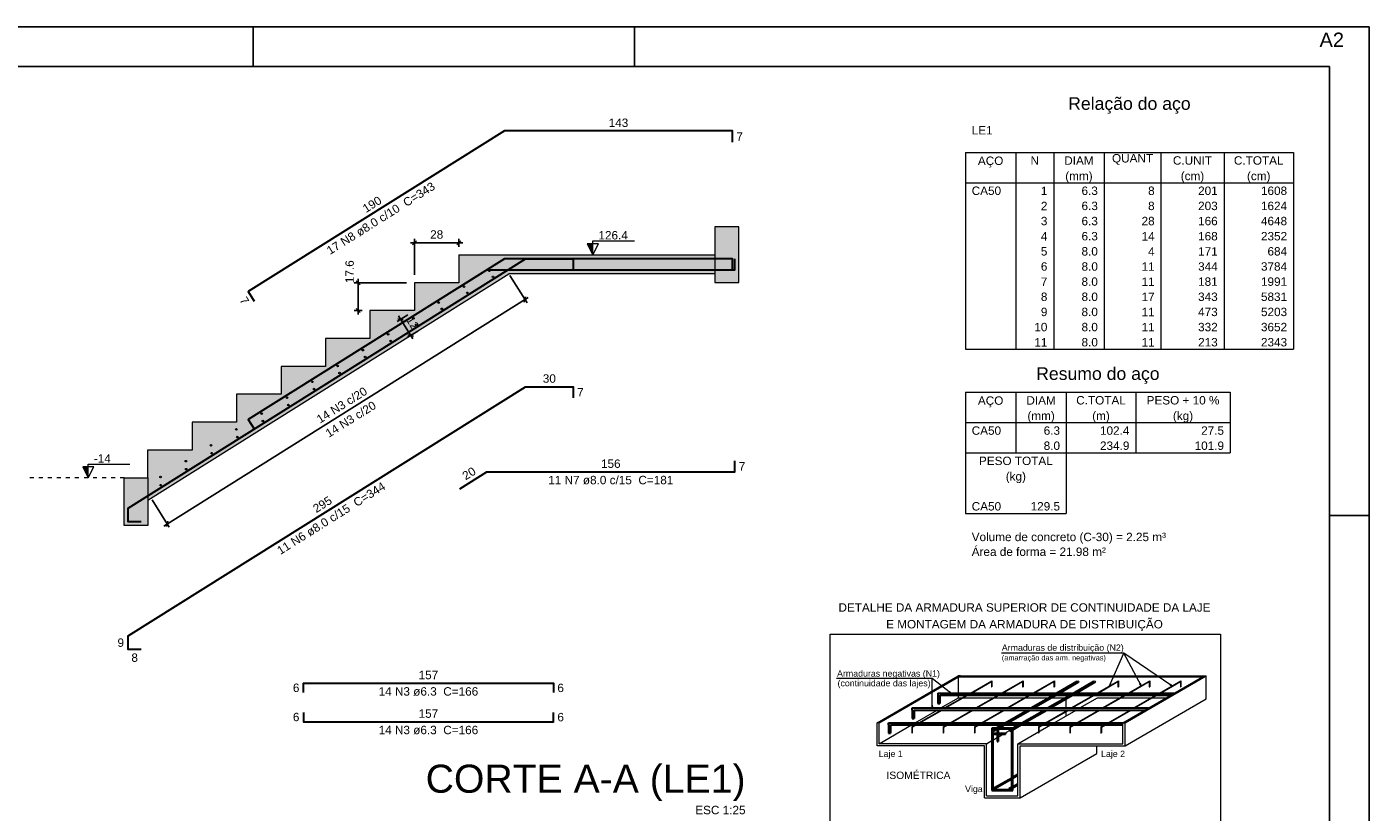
# Model space of a CAD drawing. Header units: millimetres. Extents: x 0 to 59.4, y 0 to 42.
# Tile 3 of 3: x 25.6 to 59.4, y 22.2 to 42. Entities that reach past the tile are written whole.
import ezdxf

# ---------------------------------------------------------------- set-up
doc = ezdxf.new("R2010")
doc.units = ezdxf.units.MM
doc.header["$MEASUREMENT"] = 0
for name, pattern in [('DASHDOT', [2.54, 1.27, -0.635, 0, -0.635]), ('DOT', [0.635, 0, -0.635]), ('NULL', [0])]:
    doc.linetypes.add(name, pattern=pattern)
doc.layers.get('0').update_dxf_attribs({"lineweight": 18})
for name, color, linetype, lineweight in [('Cotas', 1, 'Continuous', 0), ('Descrição da armadura', 7, 'Continuous', 0), ('DT-Armadura', 2, 'Continuous', 30), ('DT-ARMADURA NEG', 1, 'Continuous', 20), ('DT-Barras na forma', 2, 'Continuous', 30), ('DT-Barras no corte', 5, 'Continuous', 5), ('DT-Barras rebatidas', 2, 'Continuous', 30), ('DT-Cotas', 9, 'Continuous', 5), ('DT-Forma', 5, 'Continuous', 5), ('DT-Hachura escadas em corte', 254, 'Continuous', 5), ('DT-Hachura viga corte escada', 253, 'Continuous', 5), ('DT-Pontilhado', 9, 'DASHDOT', 5), ('DT-Relação do aço', 9, 'Continuous', 5), ('DT-Textos', 7, 'Continuous', 5), ('DT-Título', 3, 'Continuous', 20), ('Textos armaduras', 7, 'Continuous', 0)]:
    doc.layers.add(name, color=color, linetype=linetype, lineweight=lineweight)
doc.layers.add('SEDUC_MARF', color=1, linetype='Continuous')
doc.layers.add('SEDUC_MARGG', color=7, linetype='Continuous')
doc.styles.add('Arial', font='txt')
doc.dimstyles.new('UM_25.000000', dxfattribs={"dimtxt": 0.18, "dimasz": 0.1, "dimexe": 0.1, "dimexo": 0.2, "dimgap": 0, "dimtad": 1, "dimtih": 1, "dimtoh": 1, "dimdec": 1, "dimlfac": 25, "dimzin": 0, "dimdsep": 46, "dimtxsty": 'Standard', "dimcen": 0.09, "dimdle": 0.1, "dimadec": 1, "dimazin": 2, "dimtfac": 1, "dimtdec": 4, "dimtofl": 0, "dimtmove": 0, "dimatfit": 3, "dimfxl": 1, "dimtolj": 1, "dimarcsym": 0})

# ---------------------------------------------------------------- blocks, each defined once
blk = doc.blocks.new('_Oblique')
at = {"color": 0, "linetype": 'ByBlock', "lineweight": -2}
blk.add_line((-0.5, -0.5), (0.5, 0.5), dxfattribs=at)
blk = doc.blocks.new('*D6')
at = {"layer": 'Defpoints', "color": 0}
for p in [(36.479, 36.561), (36.479, 36.261), (35.359, 35.559)]:
    blk.add_point(p, dxfattribs=at)
at = {"layer": 'DT-Cotas', "color": 0, "lineweight": -2}
for p, q in [((35.259, 36.561), (36.579, 36.561)), ((35.359, 35.759), (35.359, 36.661)), ((36.479, 36.461), (36.479, 36.661))]:
    blk.add_line(p, q, dxfattribs=at)
at = {"layer": 'DT-Cotas', "color": 0, "lineweight": -2, "xscale": 0.1, "yscale": 0.1, "zscale": 0.1, "rotation": 180}
blk.add_blockref('_Oblique', (35.359, 36.561), dxfattribs=at)
at = {"layer": 'DT-Cotas', "color": 0, "lineweight": -2, "xscale": 0.1, "yscale": 0.1, "zscale": 0.1}
blk.add_blockref('_Oblique', (36.479, 36.561), dxfattribs=at)
at = {"layer": 'DT-Cotas', "color": 7, "insert": (35.919, 36.772), "char_height": 0.2118, "attachment_point": 5, "rotation": 0.0057, "style": 'Arial'}
blk.add_mtext('\\A1;28', dxfattribs=at)
blk = doc.blocks.new('*D7')
at = {"layer": 'Defpoints', "color": 0}
for p in [(33.939, 35.559), (35.359, 35.559), (34.239, 34.857)]:
    blk.add_point(p, dxfattribs=at)
at = {"layer": 'DT-Cotas', "color": 0, "lineweight": -2}
for p, q in [((35.159, 35.559), (33.839, 35.559)), ((33.939, 34.757), (33.939, 35.659)), ((34.039, 34.857), (33.839, 34.857))]:
    blk.add_line(p, q, dxfattribs=at)
at = {"layer": 'DT-Cotas', "color": 0, "lineweight": -2, "xscale": 0.1, "yscale": 0.1, "zscale": 0.1}
for p, rotation in [((33.939, 35.559), 90), ((33.939, 34.857), 270)]:
    blk.add_blockref('_Oblique', p, dxfattribs=dict(at, rotation=rotation))
at = {"layer": 'DT-Cotas', "color": 7, "insert": (33.727, 35.837), "char_height": 0.2118, "attachment_point": 5, "rotation": 90, "style": 'Arial'}
blk.add_mtext('\\A1;17.6', dxfattribs=at)
blk = doc.blocks.new('*D8')
at = {"layer": 'Defpoints', "color": 0}
for p in [(35.359, 34.857), (35.263, 34.23), (35.614, 34.45)]:
    blk.add_point(p, dxfattribs=at)
at = {"layer": 'DT-Cotas', "color": 0, "lineweight": -2}
for p, q in [((35.189, 34.75), (34.924, 34.584)), ((34.955, 34.722), (35.316, 34.146)), ((35.444, 34.344), (35.178, 34.177))]:
    blk.add_line(p, q, dxfattribs=at)
at = {"layer": 'DT-Cotas', "color": 0, "lineweight": -2, "xscale": 0.1, "yscale": 0.1, "zscale": 0.1}
for p, rotation in [((35.008, 34.637), 122.078971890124), ((35.263, 34.23), 302.078971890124)]:
    blk.add_blockref('_Oblique', p, dxfattribs=dict(at, rotation=rotation))
at = {"layer": 'DT-Cotas', "color": 7, "insert": (35.315, 34.546), "char_height": 0.2118, "attachment_point": 5, "rotation": 302.079, "style": 'Arial'}
blk.add_mtext('\\A1;12', dxfattribs=at)
blk = doc.blocks.new('*D9')
at = {"layer": 'Defpoints', "color": 0}
for p in [(37.656, 35.909), (28.645, 30.262), (29.13, 29.488)]:
    blk.add_point(p, dxfattribs=at)
at = {"layer": 'DT-Cotas', "color": 0, "lineweight": -2}
for p, q in [((37.762, 35.74), (38.194, 35.052)), ((38.225, 35.189), (29.045, 29.435)), ((28.751, 30.092), (29.183, 29.404))]:
    blk.add_line(p, q, dxfattribs=at)
at = {"layer": 'DT-Cotas', "color": 0, "lineweight": -2, "xscale": 0.1, "yscale": 0.1, "zscale": 0.1}
for p, rotation in [((38.14, 35.136), 32.07890007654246), ((29.13, 29.488), 212.0789000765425)]:
    blk.add_blockref('_Oblique', p, dxfattribs=dict(at, rotation=rotation))

msp = doc.modelspace()

# ---------------------------------------------------------------- hatches: boundary and pattern name
at = {"layer": 'DT-Hachura escadas em corte', "linetype": 'Continuous'}
for points in [[(28.6451, 30.6446), (28.6387, 30.0821), (37.7367, 35.7806), (36.4787, 36.2606), (36.4787, 35.5586), (35.3587, 35.5586), (35.3587, 34.8566), (34.2387, 34.8566), (34.2387, 34.1546), (33.1187, 34.1546), (33.1187, 33.4526), (31.9987, 33.4526), (31.9987, 32.7506), (30.8787, 32.7506), (30.8787, 32.0486), (29.7587, 32.0486), (29.7587, 31.3466), (28.6387, 31.3466), (28.6451, 30.6446)], [(36.4787, 36.2606), (42.9253, 36.2606), (42.9253, 35.7806), (37.7367, 35.7806), (36.4787, 36.2606)]]:
    msp.add_hatch(color=254, dxfattribs=at).paths.add_polyline_path(points)
at = {"layer": 'DT-Hachura viga corte escada', "linetype": 'Continuous'}
for points in [[(42.9253, 36.9666), (42.9253, 35.5666), (43.5253, 35.5666), (43.5253, 36.9666), (42.9253, 36.9666)], [(28.6451, 30.6446), (28.6451, 29.4446), (28.0451, 29.4446), (28.0451, 30.6446), (28.6451, 30.6446)]]:
    msp.add_hatch(color=253, dxfattribs=at).paths.add_polyline_path(points)
at = {"layer": 'DT-Textos', "linetype": 'Continuous'}
for points in [[(39.852, 36.2606), (39.852, 36.5406), (39.712, 36.5406), (39.852, 36.2606)], [(27.1451, 30.6446), (27.1451, 30.9246), (27.0051, 30.9246), (27.1451, 30.6446)]]:
    msp.add_hatch(color=7, dxfattribs=at).paths.add_polyline_path(points)

# ---------------------------------------------------------------- linework, layer by layer
at = {"layer": 'Cotas'}
for p, q in [((53.2228, 26.2332), (50.1421, 26.2332)), ((52.8621, 25.409), (53.2228, 26.2332)), ((53.6559, 25.4169), (53.2228, 26.2332)), ((54.4314, 25.4163), (53.2228, 26.2332)), ((48.3933, 25.5985), (45.9877, 25.5985)), ((48.3975, 24.8577), (48.3933, 25.5985)), ((48.8627, 25.231), (48.3933, 25.5985))]:
    msp.add_line(p, q, dxfattribs=at)
for points in [[(45.8275, 26.7165), (55.6594, 26.7165), (55.6594, 13.0889), (45.8275, 13.0889), (45.8275, 26.7165)], [(52.8621, 25.409), (52.8947, 25.4499), (52.87, 25.461), (52.8621, 25.409)], [(53.6559, 25.4169), (53.6444, 25.4683), (53.6202, 25.4552), (53.6559, 25.4169)], [(54.4314, 25.4163), (54.3967, 25.4557), (54.3815, 25.4331), (54.4314, 25.4163)], [(48.8627, 25.231), (48.8312, 25.273), (48.8144, 25.2515), (48.8627, 25.231)], [(48.3975, 24.8577), (48.4112, 24.9087), (48.3839, 24.9081), (48.3975, 24.8577)]]:
    msp.add_lwpolyline(points, dxfattribs=at)
at = {"layer": 'DT-Armadura'}
for p, q in [((51.5307, 25.2294), (52.0479, 25.5282)), ((51.6, 25.2294), (52.0731, 25.5024)), ((51.9507, 25.2294), (52.4679, 25.5282)), ((52.02, 25.2294), (52.4931, 25.5024)), ((48.5367, 25.2294), (54.4954, 25.2294)), ((48.5367, 25.2294), (48.5367, 24.9669)), ((48.5892, 25.1769), (54.4046, 25.1769)), ((48.5892, 25.1769), (48.5892, 24.9669)), ((50.8829, 24.8556), (51.4399, 25.1769)), ((50.9522, 24.8556), (51.5092, 25.1769)), ((51.3029, 24.8556), (51.8599, 25.1769)), ((51.3491, 25.1244), (51.4399, 25.1769)), ((51.3722, 24.8556), (51.9292, 25.1769)), ((51.4184, 25.1244), (51.5092, 25.1769)), ((51.7691, 25.1244), (51.8599, 25.1769)), ((51.8384, 25.1244), (51.9292, 25.1769)), ((47.8888, 24.8031), (47.8888, 24.8556)), ((47.8888, 24.8556), (53.8476, 24.8556)), ((47.8888, 24.8556), (47.8888, 24.8031)), ((47.8888, 24.8556), (47.8888, 24.5931)), ((47.9413, 24.8031), (53.7567, 24.8031)), ((47.9413, 24.8031), (47.9413, 24.5931)), ((48.5367, 24.9669), (48.5892, 24.9669)), ((50.235, 24.4813), (50.7921, 24.8031)), ((50.3043, 24.4813), (50.8614, 24.8031)), ((50.655, 24.4813), (51.2121, 24.8031)), ((50.7243, 24.4813), (51.2814, 24.8031)), ((47.2935, 24.4288), (47.2935, 24.4813)), ((47.2935, 24.4813), (53.1997, 24.4813)), ((47.2935, 24.4813), (47.2935, 24.4288)), ((47.2935, 24.4813), (47.2935, 24.2188)), ((47.346, 24.4288), (53.1997, 24.4288)), ((47.346, 24.4288), (47.346, 24.2188)), ((47.8888, 24.5931), (47.9413, 24.5931)), ((50.424, 24.3501), (49.899, 24.3501)), ((49.899, 24.3501), (49.899, 24.3238)), ((50.0077, 24.3501), (50.1442, 24.4288)), ((50.077, 24.3501), (50.2135, 24.4288)), ((50.424, 24.348), (50.5642, 24.4288)), ((50.424, 24.3081), (50.6335, 24.4288)), ((50.424, 24.3501), (50.424, 24.3238)), ((47.2935, 24.2188), (47.346, 24.2188)), ((49.899, 24.3238), (49.899, 22.7751)), ((49.899, 24.1926), (50.2403, 24.1926)), ((50.3978, 24.3238), (49.9253, 24.3238)), ((49.9253, 24.3238), (49.9253, 24.2188)), ((49.9253, 24.2188), (50.2403, 24.2188)), ((49.9253, 24.1926), (49.9253, 22.8013)), ((49.9773, 24.2928), (50.0319, 24.3238)), ((50.0303, 24.3238), (50.0303, 24.2188)), ((50.0303, 24.1926), (50.0303, 24.0088)), ((50.0303, 24.0088), (50.0565, 24.0088)), ((50.0565, 24.3238), (50.0565, 24.2188)), ((50.0565, 24.1926), (50.0565, 24.0088)), ((50.2403, 24.2188), (50.2403, 24.1926)), ((50.3978, 22.8013), (50.3978, 24.3238)), ((50.424, 22.7751), (50.424, 24.3238)), ((49.9647, 22.8507), (50.3978, 23.1006)), ((49.9778, 22.8276), (50.3978, 23.0701)), ((50.424, 23.1158), (50.5553, 23.1914)), ((50.424, 23.0853), (50.5553, 23.1609)), ((49.899, 22.7751), (50.424, 22.7751)), ((49.9253, 22.8013), (50.3978, 22.8013)), ((50.3847, 22.8507), (50.3978, 22.858)), ((50.424, 22.8732), (50.5553, 22.9488)), ((50.424, 22.8428), (50.5553, 22.9189))]:
    msp.add_line(p, q, dxfattribs=at)
for centre in [(49.9515, 24.2976), (50.3715, 24.2976), (49.9515, 22.8276), (50.3715, 22.8276)]:
    msp.add_circle(centre, 0.0262, dxfattribs=at)
at = {"layer": 'DT-ARMADURA NEG'}
for p, q in [((49.3572, 25.2294), (49.8978, 25.5417)), ((49.3835, 25.2294), (49.8864, 25.52)), ((49.8864, 25.52), (49.8864, 25.3839)), ((49.8864, 25.3839), (49.8978, 25.3905)), ((49.8978, 25.5417), (49.8978, 25.3905)), ((50.1447, 25.2294), (50.6853, 25.5417)), ((50.171, 25.2294), (50.6739, 25.52)), ((50.6739, 25.52), (50.6739, 25.3839)), ((50.6739, 25.3839), (50.6853, 25.3905)), ((50.6853, 25.5417), (50.6853, 25.3905)), ((50.9322, 25.2294), (51.4728, 25.5417)), ((50.9585, 25.2294), (51.4614, 25.52)), ((51.4614, 25.52), (51.4614, 25.3839)), ((51.4614, 25.3839), (51.4728, 25.3905)), ((51.4728, 25.5417), (51.4728, 25.3905)), ((52.5461, 25.2294), (53.0867, 25.5417)), ((52.5723, 25.2294), (53.0753, 25.52)), ((53.0753, 25.52), (53.0753, 25.3839)), ((53.0753, 25.3839), (53.0867, 25.3905)), ((53.0867, 25.5417), (53.0867, 25.3905)), ((53.3336, 25.2294), (53.8742, 25.5417)), ((53.3598, 25.2294), (53.8628, 25.52)), ((53.8628, 25.52), (53.8628, 25.3839)), ((53.8628, 25.3839), (53.8742, 25.3905)), ((53.8742, 25.5417), (53.8742, 25.3905)), ((54.1211, 25.2294), (54.6617, 25.5417)), ((54.1473, 25.2294), (54.6503, 25.52)), ((54.6503, 25.52), (54.6503, 25.3839)), ((54.6503, 25.3839), (54.6617, 25.3905)), ((54.6617, 25.5417), (54.6617, 25.3905)), ((48.7094, 24.8556), (49.2664, 25.1769)), ((48.7356, 24.8556), (49.2927, 25.1769)), ((49.4969, 24.8556), (50.0539, 25.1769)), ((49.5231, 24.8556), (50.0802, 25.1769)), ((50.2844, 24.8556), (50.8414, 25.1769)), ((50.3106, 24.8556), (50.8677, 25.1769)), ((51.8982, 24.8556), (52.4553, 25.1769)), ((51.9245, 24.8556), (52.4815, 25.1769)), ((52.6857, 24.8556), (53.2428, 25.1769)), ((52.712, 24.8556), (53.269, 25.1769)), ((53.4732, 24.8556), (54.0303, 25.1769)), ((53.4995, 24.8556), (54.0565, 25.1769)), ((48.0615, 24.4813), (48.6186, 24.8031)), ((48.0878, 24.4813), (48.6448, 24.8031)), ((48.849, 24.4813), (49.4061, 24.8031)), ((48.8753, 24.4813), (49.4323, 24.8031)), ((49.6365, 24.4813), (50.1936, 24.8031)), ((49.6628, 24.4813), (50.2198, 24.8031)), ((51.2504, 24.4813), (51.8074, 24.8031)), ((51.2766, 24.4813), (51.8337, 24.8031)), ((52.0379, 24.4813), (52.5949, 24.8031)), ((52.0641, 24.4813), (52.6212, 24.8031)), ((52.8254, 24.4813), (53.3824, 24.8031)), ((52.8516, 24.4813), (53.4087, 24.8031)), ((47.8832, 24.3785), (47.9707, 24.4288)), ((47.8832, 24.3785), (47.8832, 24.2204)), ((47.8946, 24.37), (47.997, 24.4288)), ((47.8946, 24.37), (47.8946, 24.227)), ((48.6707, 24.3785), (48.7582, 24.4288)), ((48.6707, 24.3785), (48.6707, 24.2204)), ((48.6821, 24.37), (48.7845, 24.4288)), ((48.6821, 24.37), (48.6821, 24.227)), ((49.4582, 24.3785), (49.5457, 24.4288)), ((49.4582, 24.3785), (49.4582, 24.2204)), ((49.4696, 24.37), (49.572, 24.4288)), ((49.4696, 24.37), (49.4696, 24.227)), ((51.0721, 24.3785), (51.1596, 24.4288)), ((51.0721, 24.3785), (51.0721, 24.2204)), ((51.0834, 24.37), (51.1858, 24.4288)), ((51.0834, 24.37), (51.0834, 24.227)), ((51.8596, 24.3785), (51.9471, 24.4288)), ((51.8596, 24.3785), (51.8596, 24.2204)), ((51.8709, 24.37), (51.9733, 24.4288)), ((51.8709, 24.37), (51.8709, 24.227)), ((52.6471, 24.3785), (52.7346, 24.4288)), ((52.6471, 24.3785), (52.6471, 24.2204)), ((52.6584, 24.37), (52.7608, 24.4288)), ((52.6584, 24.37), (52.6584, 24.227)), ((47.8832, 24.2204), (47.8946, 24.227)), ((48.6707, 24.2204), (48.6821, 24.227)), ((49.4582, 24.2204), (49.4696, 24.227)), ((51.0721, 24.2204), (51.0834, 24.227)), ((51.8596, 24.2204), (51.8709, 24.227)), ((52.6471, 24.2204), (52.6584, 24.227))]:
    msp.add_line(p, q, dxfattribs=at)
for centre in [(52.0599, 25.515), (52.4799, 25.515)]:
    msp.add_circle(centre, 0.0262, dxfattribs=at)
at = {"layer": 'DT-Barras na forma'}
for points in [[(28.4803, 29.5446), (28.1451, 29.5446), (28.1451, 29.8868), (38.1547, 36.1606), (39.3547, 36.1606), (39.3547, 35.8806)], [(43.3653, 35.8806), (43.3653, 36.1606), (37.6274, 36.1606), (31.1741, 32.1158), (31.3228, 31.8785)], [(36.5029, 35.4558), (37.1807, 35.8806), (43.4253, 35.8806), (43.4253, 36.1606)]]:
    msp.add_lwpolyline(points, dxfattribs=at)
at = {"layer": 'DT-Barras no corte'}
for centre in [(37.244, 35.8589), (37.3341, 35.7077), (36.607, 35.4597), (36.6905, 35.3043), (35.9701, 35.0605), (36.0469, 34.9009), (35.3331, 34.6612), (35.4032, 34.4974), (34.6962, 34.262), (34.0592, 33.8627), (34.7596, 34.094), (33.4223, 33.4635), (34.116, 33.6906), (33.4723, 33.2872), (32.7853, 33.0643), (32.8287, 32.8838), (32.1483, 32.665), (32.1851, 32.4803), (31.5114, 32.2658), (30.8744, 31.8666), (31.5414, 32.0769), (30.2375, 31.4673), (30.8978, 31.6735), (30.2542, 31.2701), (29.6005, 31.0681), (29.6105, 30.8667), (28.9636, 30.6689), (28.9669, 30.4632)]:
    msp.add_circle(centre, 0.02, dxfattribs=at)
at = {"layer": 'DT-Barras rebatidas'}
for points in [[(43.3653, 39.0996), (43.3653, 39.3796), (37.6274, 39.3796), (31.1741, 35.3348), (31.3228, 35.0975)], [(28.4803, 26.3256), (28.1451, 26.3256), (28.1451, 26.6678), (38.1547, 32.9416), (39.3547, 32.9416), (39.3547, 32.6616)], [(36.5029, 30.3733), (37.1807, 30.7982), (43.4253, 30.7982), (43.4253, 31.0782)], [(32.5619, 25.243), (32.5619, 25.4784), (38.8575, 25.4784), (38.8575, 25.243)], [(32.5619, 24.743), (32.5619, 24.5076), (38.8575, 24.5076), (38.8575, 24.743)]]:
    msp.add_lwpolyline(points, dxfattribs=at)
at = {"layer": 'DT-Forma'}
for p, q in [((36.4787, 36.2606), (42.9253, 36.2606)), ((42.9253, 35.7806), (37.7367, 35.7806)), ((47.0068, 24.4813), (49.0527, 25.6626)), ((47.0593, 24.4813), (49.0596, 25.6363)), ((49.0071, 25.6363), (55.253, 25.6363)), ((49.1052, 25.6626), (49.0527, 25.6626)), ((49.0596, 25.2294), (49.0596, 25.6363)), ((49.1052, 25.6626), (55.2981, 25.6626)), ((53.1997, 24.4813), (55.2005, 25.6363)), ((53.2522, 24.4813), (55.2981, 25.6626)), ((55.2456, 25.6626), (55.2981, 25.6626)), ((55.2981, 25.0851), (55.2981, 25.6626)), ((48.6165, 24.8556), (49.0596, 25.1113)), ((49.0596, 25.1113), (49.0596, 25.1769)), ((49.0596, 25.1113), (49.1525, 25.1113)), ((49.1787, 25.1113), (49.94, 25.1113)), ((49.9662, 25.1113), (50.7275, 25.1113)), ((50.7537, 25.1113), (51.3265, 25.1113)), ((51.3958, 25.1113), (51.7465, 25.1113)), ((51.768, 24.8556), (51.768, 25.084)), ((52.1124, 24.8556), (52.5555, 25.1113)), ((52.5555, 25.1113), (53.1288, 25.1113)), ((53.1551, 25.1113), (53.9163, 25.1113)), ((53.2522, 23.9038), (55.2981, 25.0851)), ((53.9426, 25.1113), (54.2912, 25.1113)), ((47.9686, 24.4813), (48.5256, 24.8031)), ((51.4646, 24.4813), (52.0216, 24.8031)), ((51.768, 24.7806), (51.768, 24.8031)), ((51.768, 24.6567), (51.768, 24.7653)), ((47.0068, 23.9038), (47.0068, 24.4813)), ((47.0593, 24.4813), (47.0068, 24.4813)), ((47.0593, 23.9563), (47.0593, 24.4813)), ((47.0593, 23.9563), (47.8773, 24.4288)), ((50.5553, 23.9563), (51.3738, 24.4288)), ((53.1997, 23.9563), (53.1997, 24.4813)), ((53.1997, 24.4813), (53.2522, 24.4813)), ((53.2522, 23.9038), (53.2522, 24.4813)), ((49.7678, 23.9563), (49.899, 24.0324)), ((49.9253, 24.0477), (50.0303, 24.108)), ((50.0565, 24.1233), (50.1768, 24.1926)), ((50.2224, 24.2188), (50.3463, 24.2907)), ((49.7153, 23.9038), (47.0068, 23.9038)), ((49.7678, 23.9563), (47.0593, 23.9563)), ((49.7153, 22.5913), (49.7153, 23.9038)), ((49.7678, 22.6438), (49.7678, 23.9563)), ((50.5553, 23.9563), (53.1997, 23.9563)), ((50.5553, 22.6438), (50.5553, 23.9563)), ((50.6078, 22.5913), (50.6078, 23.9038)), ((50.6078, 23.9038), (53.2522, 23.9038)), ((50.6078, 22.5913), (52.5403, 23.7069)), ((52.5403, 23.7069), (52.5403, 23.9038)), ((49.7153, 22.5913), (50.6078, 22.5913)), ((49.7678, 22.6438), (50.5553, 22.6438))]:
    msp.add_line(p, q, dxfattribs=at)
for points in [[(42.9253, 36.9666), (42.9253, 35.5666), (43.5253, 35.5666), (43.5253, 36.9666), (42.9253, 36.9666)], [(28.6451, 30.6446), (28.6451, 29.4446), (28.0451, 29.4446), (28.0451, 30.6446), (28.6451, 30.6446)]]:
    msp.add_lwpolyline(points, close=True, dxfattribs=at)
for points in [[(36.4787, 36.2606), (36.4787, 35.5586), (35.3587, 35.5586), (35.3587, 34.8566), (34.2387, 34.8566), (34.2387, 34.1546), (33.1187, 34.1546), (33.1187, 33.4526), (31.9987, 33.4526), (31.9987, 32.7506), (30.8787, 32.7506), (30.8787, 32.0486), (29.7587, 32.0486), (29.7587, 31.3466), (28.6387, 31.3466), (28.6387, 30.6446)], [(28.6451, 30.0821), (37.7367, 35.7806)]]:
    msp.add_lwpolyline(points, dxfattribs=at)
at = {"layer": 'DT-Pontilhado', "linetype": 'DOT', "ltscale": 0.2}
msp.add_line((28.0451, 30.6446), (25.6451, 30.6446), dxfattribs=at)
at = {"layer": 'DT-Relação do aço', "linetype": 'Continuous'}
for p, q in [((49.2324, 38.8395), (57.4926, 38.8395)), ((49.2324, 38.8395), (49.2324, 38.077)), ((50.5032, 38.8395), (50.5032, 38.077)), ((51.4563, 38.8395), (51.4563, 38.077)), ((52.7271, 38.8395), (52.7271, 38.077)), ((54.1568, 38.8395), (54.1568, 38.077)), ((55.7453, 38.8395), (55.7453, 38.077)), ((57.4926, 38.8395), (57.4926, 38.077)), ((49.2324, 38.077), (57.4926, 38.077)), ((49.2324, 38.077), (49.2324, 33.8833)), ((50.5032, 38.077), (50.5032, 33.8833)), ((51.4563, 38.077), (51.4563, 33.8833)), ((52.7271, 38.077), (52.7271, 33.8833)), ((54.1568, 38.077), (54.1568, 33.8833)), ((55.7453, 38.077), (55.7453, 33.8833)), ((57.4926, 38.077), (57.4926, 33.8833)), ((49.2324, 33.8833), (57.4926, 33.8833)), ((49.2324, 32.8032), (55.9041, 32.8032)), ((49.2324, 32.8032), (49.2324, 32.0407)), ((50.5032, 32.8032), (50.5032, 32.0407)), ((51.774, 32.8032), (51.774, 32.0407)), ((53.5214, 32.8032), (53.5214, 32.0407)), ((55.9041, 32.8032), (55.9041, 32.0407)), ((49.2324, 32.0407), (55.9041, 32.0407)), ((49.2324, 32.0407), (49.2324, 31.2782)), ((50.5032, 32.0407), (50.5032, 31.2782)), ((51.774, 32.0407), (51.774, 31.2782)), ((53.5214, 32.0407), (53.5214, 31.2782)), ((55.9041, 32.0407), (55.9041, 31.2782)), ((49.2324, 31.2782), (55.9041, 31.2782)), ((49.2324, 31.2782), (49.2324, 30.1345)), ((51.774, 31.2782), (51.774, 30.1345)), ((49.2324, 30.1345), (49.2324, 29.7532)), ((51.774, 30.1345), (51.774, 29.7532)), ((49.2324, 29.7532), (51.774, 29.7532))]:
    msp.add_line(p, q, dxfattribs=at)
at = {"layer": 'DT-Textos'}
for points in [[(39.852, 36.2606), (39.992, 36.5406), (39.712, 36.5406), (39.852, 36.2606), (39.852, 36.6106), (40.902, 36.6106)], [(27.1451, 30.6446), (27.2851, 30.9246), (27.0051, 30.9246), (27.1451, 30.6446), (27.1451, 30.9946), (28.1951, 30.9946)]]:
    msp.add_lwpolyline(points, dxfattribs=at)
at = {"layer": 'SEDUC_MARF'}
for p, q in [((31.3, 42), (31.3, 41)), ((40.9, 42), (40.9, 41)), ((58.4, 29.7), (59.4, 29.7))]:
    msp.add_line(p, q, dxfattribs=at)
msp.add_lwpolyline([(59.4, 42), (0, 42), (0, 0), (59.4, 0)], close=True, dxfattribs=at)
at = {"layer": 'SEDUC_MARGG'}
msp.add_lwpolyline([(58.4, 1), (58.4, 41), (2.5, 41), (2.5, 1), (58.4, 1)], dxfattribs=at)

# ---------------------------------------------------------------- texts
at = {"layer": 'Defpoints', "linetype": 'NULL', "insert": (58.1506, 41.855), "char_height": 0.36, "width": 3.634024, "attachment_point": 1, "line_spacing_factor": 0.9, "style": 'Arial'}
msp.add_mtext('A2', dxfattribs=at)
at = {"layer": 'Descrição da armadura', "linetype": 'NULL', "char_height": 0.2118, "attachment_point": 8, "rotation": 32.07991, "line_spacing_factor": 0.9, "style": 'Arial'}
for s, insert, width in [('17 N8 ø8.0 c/10  C=343', (34.5698, 37.0878), 6.174395), ('14 N3 c/20', (33.5879, 32.3877), 2.845127), ('14 N3 c/20', (33.8112, 32.0314), 2.845127), ('11 N6 ø8.0 c/15  C=344', (33.3188, 29.5358), 6.174395)]:
    msp.add_mtext(s, dxfattribs=dict(at, insert=insert, width=width))
at = {"layer": 'Descrição da armadura', "linetype": 'NULL', "char_height": 0.2118, "attachment_point": 8, "line_spacing_factor": 0.9, "style": 'Arial'}
for s, insert, width in [('11 N7 ø8.0 c/15  C=181', (40.3029, 30.4805), 6.174395), ('14 N3 ø6.3  C=166', (35.7099, 25.1605), 4.916973), ('14 N3 ø6.3  C=166', (35.7099, 24.1895), 4.916973)]:
    msp.add_mtext(s, dxfattribs=dict(at, insert=insert, width=width))
at = {"layer": 'DT-Relação do aço', "color": 7, "linetype": 'NULL', "line_spacing_factor": 0.9, "style": 'Arial'}
for s, insert, char_height, width, attachment_point in [('Relação do aço', (53.3625, 39.8137), 0.3177, 6.115312, 8), ('LE1', (49.3913, 39.2906), 0.2118, 1.031992, 7), ('AÇO', (49.8678, 38.4582), 0.2118, 1.256855, 8), ('N', (50.9798, 38.5281), 0.2118, 0.418857, 8), ('DIAM', (52.0917, 38.5281), 0.2118, 1.45, 8), ('QUANT', (53.4419, 38.5281), 0.2118, 2.03, 8), ('C.UNIT', (54.951, 38.5281), 0.2118, 1.933145, 8), ('C.TOTAL', (56.6189, 38.5281), 0.2118, 2.449141, 8), ('(mm)', (52.0917, 38.077), 0.2118, 1.352578, 8), ('(cm)', (54.951, 38.077), 0.2118, 1.159434, 8), ('(cm)', (56.6189, 38.077), 0.2118, 1.159434, 8), ('CA50', (49.3913, 37.7656), 0.2118, 1.45085, 7), ('1', (51.2975, 37.7656), 0.2118, 0.322568, 9), ('6.3', (52.5683, 37.7656), 0.2118, 0.806279, 9), ('8', (53.9979, 37.7656), 0.2118, 0.322568, 9), ('201', (55.5864, 37.7656), 0.2118, 0.967705, 9), ('1608', (57.3338, 37.7656), 0.2118, 1.290273, 9), ('2', (51.2975, 37.3844), 0.2118, 0.322568, 9), ('6.3', (52.5683, 37.3844), 0.2118, 0.806279, 9), ('8', (53.9979, 37.3844), 0.2118, 0.322568, 9), ('203', (55.5864, 37.3844), 0.2118, 0.967705, 9), ('1624', (57.3338, 37.3844), 0.2118, 1.290273, 9), ('3', (51.2975, 37.0031), 0.2118, 0.322568, 9), ('6.3', (52.5683, 37.0031), 0.2118, 0.806279, 9), ('28', (53.9979, 37.0031), 0.2118, 0.645137, 9), ('166', (55.5864, 37.0031), 0.2118, 0.967705, 9), ('4648', (57.3338, 37.0031), 0.2118, 1.290273, 9), ('4', (51.2975, 36.6219), 0.2118, 0.322568, 9), ('6.3', (52.5683, 36.6219), 0.2118, 0.806279, 9), ('14', (53.9979, 36.6219), 0.2118, 0.645137, 9), ('168', (55.5864, 36.6219), 0.2118, 0.967705, 9), ('2352', (57.3338, 36.6219), 0.2118, 1.290273, 9), ('5', (51.2975, 36.2407), 0.2118, 0.322568, 9), ('8.0', (52.5683, 36.2407), 0.2118, 0.806279, 9), ('4', (53.9979, 36.2407), 0.2118, 0.322568, 9), ('171', (55.5864, 36.2407), 0.2118, 0.967705, 9), ('684', (57.3338, 36.2407), 0.2118, 0.967705, 9), ('6', (51.2975, 35.8594), 0.2118, 0.322568, 9), ('8.0', (52.5683, 35.8594), 0.2118, 0.806279, 9), ('11', (53.9979, 35.8594), 0.2118, 0.645137, 9), ('344', (55.5864, 35.8594), 0.2118, 0.967705, 9), ('3784', (57.3338, 35.8594), 0.2118, 1.290273, 9), ('7', (51.2975, 35.4782), 0.2118, 0.322568, 9), ('8.0', (52.5683, 35.4782), 0.2118, 0.806279, 9), ('11', (53.9979, 35.4782), 0.2118, 0.645137, 9), ('181', (55.5864, 35.4782), 0.2118, 0.967705, 9), ('1991', (57.3338, 35.4782), 0.2118, 1.290273, 9), ('8', (51.2975, 35.0969), 0.2118, 0.322568, 9), ('8.0', (52.5683, 35.0969), 0.2118, 0.806279, 9), ('17', (53.9979, 35.0969), 0.2118, 0.645137, 9), ('343', (55.5864, 35.0969), 0.2118, 0.967705, 9), ('5831', (57.3338, 35.0969), 0.2118, 1.290273, 9), ('9', (51.2975, 34.7157), 0.2118, 0.322568, 9), ('8.0', (52.5683, 34.7157), 0.2118, 0.806279, 9), ('11', (53.9979, 34.7157), 0.2118, 0.645137, 9), ('473', (55.5864, 34.7157), 0.2118, 0.967705, 9), ('5203', (57.3338, 34.7157), 0.2118, 1.290273, 9), ('10', (51.2975, 34.3345), 0.2118, 0.645137, 9), ('8.0', (52.5683, 34.3345), 0.2118, 0.806279, 9), ('11', (53.9979, 34.3345), 0.2118, 0.645137, 9), ('332', (55.5864, 34.3345), 0.2118, 0.967705, 9), ('3652', (57.3338, 34.3345), 0.2118, 1.290273, 9), ('11', (51.2975, 33.9532), 0.2118, 0.645137, 9), ('8.0', (52.5683, 33.9532), 0.2118, 0.806279, 9), ('11', (53.9979, 33.9532), 0.2118, 0.645137, 9), ('213', (55.5864, 33.9532), 0.2118, 0.967705, 9), ('2343', (57.3338, 33.9532), 0.2118, 1.290273, 9), ('Resumo do aço', (52.5683, 33.015), 0.3177, 6.163437, 8), ('AÇO', (49.8678, 32.4219), 0.2118, 1.256855, 8), ('DIAM', (51.1386, 32.4918), 0.2118, 1.45, 8), ('C.TOTAL', (52.6477, 32.4918), 0.2118, 2.449141, 8), ('PESO + 10 %', (54.7127, 32.4918), 0.2118, 3.594697, 8), ('(mm)', (51.1386, 32.0407), 0.2118, 1.352578, 8), ('(m)', (52.6477, 32.0407), 0.2118, 0.869434, 8), ('(kg)', (54.7127, 32.0407), 0.2118, 0.998857, 8), ('CA50', (49.3913, 31.7293), 0.2118, 1.45085, 7), ('6.3', (51.6152, 31.7293), 0.2118, 0.806279, 9), ('102.4', (53.3625, 31.7293), 0.2118, 1.451416, 9), ('27.5', (55.7453, 31.7293), 0.2118, 1.128848, 9), ('8.0', (51.6152, 31.3481), 0.2118, 0.806279, 9), ('234.9', (53.3625, 31.3481), 0.2118, 1.451416, 9), ('101.9', (55.7453, 31.3481), 0.2118, 1.451416, 9), ('PESO TOTAL', (50.5032, 30.9668), 0.2118, 3.641992, 8), ('(kg)', (50.5032, 30.5157), 0.2118, 0.998857, 8), ('CA50', (49.3913, 29.8231), 0.2118, 1.45085, 7), ('129.5', (51.6152, 29.8231), 0.2118, 1.451416, 9), ('Volume de concreto (C-30) = 2.25 m³', (49.3913, 28.9908), 0.2118, 9.590391, 7), ('Área de forma = 21.98 m²', (49.3913, 28.6794), 0.2118, 6.624971, 7)]:
    msp.add_mtext(s, dxfattribs=dict(at, insert=insert, char_height=char_height, width=width, attachment_point=attachment_point))
at = {"layer": 'DT-Textos', "linetype": 'NULL', "line_spacing_factor": 0.798, "style": 'Arial'}
for s, insert, char_height, width, attachment_point in [('126.4', (39.9919, 36.6455), 0.2118, 1.451416, 7), ('-14', (27.2849, 31.0295), 0.2118, 0.838281, 7), ('DETALHE DA ARMADURA SUPERIOR DE CONTINUIDADE DA LAJE', (50.7207, 27.2761), 0.2118, 18.369688, 8), ('E MONTAGEM DA ARMADURA DE DISTRIBUIÇÃO ', (50.7207, 26.7929), 0.2118, 13.824561, 8), ('Armaduras de distribuição (N2)', (53.2205, 26.2454), 0.15885, 6.089102, 9), ('(amarração das arm. negativas)', (52.7705, 26.0122), 0.132375, 5.102051, 9), ('Armaduras negativas (N1)', (46.001, 25.5959), 0.15885, 5.13541, 7), ('(continuidade das lajes)', (46.013, 25.3514), 0.15885, 4.647285, 7), ('Laje 1', (47.0487, 23.5739), 0.15885, 1.198828, 7), ('Laje 2', (52.6482, 23.5739), 0.15885, 1.198828, 7), ('ISOMÉTRICA', (47.2452, 23.0658), 0.18532, 3.235781, 7), ('Viga', (49.2237, 22.6897), 0.15885, 0.880645, 7)]:
    msp.add_mtext(s, dxfattribs=dict(at, insert=insert, char_height=char_height, width=width, attachment_point=attachment_point))
at = {"layer": 'DT-Título', "linetype": 'NULL', "attachment_point": 9, "line_spacing_factor": 0.798, "style": 'Arial'}
for s, insert, char_height, width in [('CORTE A-A (LE1)', (43.6959, 22.5096), 0.706, 16.172578), ('ESC 1:25', (43.6959, 22.1775), 0.2118, 2.482559)]:
    msp.add_mtext(s, dxfattribs=dict(at, insert=insert, char_height=char_height, width=width))
at = {"layer": 'Textos armaduras', "linetype": 'NULL', "char_height": 0.2118, "line_spacing_factor": 0.9, "style": 'Arial'}
for s, insert, width, attachment_point in [('143', (40.4964, 39.4769), 1.367705, 8), ('7', (43.4653, 39.3455), 0.722568, 1), ('30', (38.7547, 33.0389), 1.045137, 8), ('7', (39.4547, 32.9075), 0.722568, 1), ('156', (40.303, 30.8955), 1.367705, 8), ('7', (43.5253, 31.0441), 0.722568, 1), ('9', (28.0451, 26.3908), 0.722568, 9), ('8', (28.3127, 26.2283), 0.722568, 2), ('157', (35.7097, 25.5757), 1.367705, 8), ('6', (32.4619, 25.2548), 0.722568, 9), ('6', (38.9575, 25.4666), 0.722568, 1), ('6', (32.4619, 24.5194), 0.722568, 9), ('157', (35.7097, 24.6049), 1.367705, 8), ('6', (38.9575, 24.7312), 0.722568, 1)]:
    msp.add_mtext(s, dxfattribs=dict(at, insert=insert, width=width, attachment_point=attachment_point))
for s, insert, width, attachment_point, rotation in [('190', (34.3491, 37.4396), 1.367705, 8, 32.07991), ('7', (31.166, 35.1645), 0.722568, 2, 302.08054), ('20', (36.7901, 30.6682), 1.045137, 8, 32.07991), ('295', (33.0982, 29.8871), 1.367705, 8, 32.07991)]:
    msp.add_mtext(s, dxfattribs=dict(at, insert=insert, width=width, attachment_point=attachment_point, rotation=rotation))

# ---------------------------------------------------------------- dimensions: what is measured, and where the dimension line sits
at = {"layer": 'DT-Cotas'}
dim = msp.add_linear_dim(base=(36.4787, 36.5606), p1=(35.3587, 35.5586), p2=(36.4787, 36.2606), dimstyle='UM_25.000000', override={"dimtxt": 0.2118, "dimasz": 0.1, "dimexe": 0.1, "dimexo": 0.2, "dimtad": 1, "dimtih": 0, "dimtoh": 0, "dimdec": 1, "dimlfac": 25, "dimzin": 8, "dimtxsty": 'Arial', "dimblk": 'Oblique', "dimblk1": 'Oblique', "dimblk2": 'Oblique', "dimsah": 1, "dimdle": 0.1, "dimse1": 0, "dimse2": 0, "dimclrt": 7, "dimadec": 1, "dimazin": 3, "dimtmove": 2, "dimldrblk": 'Oblique'}, dxfattribs=at)
dim.commit()
dim.dimension.update_dxf_attribs({"geometry": '*D6', "text_midpoint": (35.9187, 36.7724), "dimtype": 160, "text_rotation": 0.00573})
dim = msp.add_linear_dim(base=(29.1296, 29.4885), p1=(37.656, 35.9094), p2=(28.6451, 30.2615), angle=212.0789, text=' ', dimstyle='UM_25.000000', override={"dimtxt": 0.2118, "dimasz": 0.1, "dimexe": 0.1, "dimexo": 0.2, "dimtad": 1, "dimtih": 0, "dimtoh": 0, "dimdec": 1, "dimlfac": 25, "dimzin": 8, "dimtxsty": 'Arial', "dimblk": 'Oblique', "dimblk1": 'Oblique', "dimblk2": 'Oblique', "dimsah": 1, "dimdle": 0.1, "dimse1": 0, "dimse2": 0, "dimclrt": 256, "dimadec": 1, "dimazin": 3, "dimtmove": 2, "dimldrblk": 'Oblique'}, dxfattribs=at)
dim.commit()
dim.dimension.update_dxf_attribs({"geometry": '*D9', "text_midpoint": (33.5788, 32.4021), "dimtype": 161, "text_rotation": 32.0789})
for base, p1, p2, angle, picture, middle, dimtype, turn in [((33.9386800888, 35.5586252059), (34.2386800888, 34.8566252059), (35.3586800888, 35.5586252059), 90, '*D7', (33.7268800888, 35.8368431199), 160, 90), ((35.2632, 34.2303), (35.3587, 34.8566), (35.6136, 34.4499), 302.07897, '*D8', (35.3152, 34.5461), 161, -57.92103)]:
    dim = msp.add_linear_dim(base=base, p1=p1, p2=p2, angle=angle, dimstyle='UM_25.000000', override={"dimtxt": 0.2118, "dimasz": 0.1, "dimexe": 0.1, "dimexo": 0.2, "dimtad": 1, "dimtih": 0, "dimtoh": 0, "dimdec": 1, "dimlfac": 25, "dimzin": 8, "dimtxsty": 'Arial', "dimblk": 'Oblique', "dimblk1": 'Oblique', "dimblk2": 'Oblique', "dimsah": 1, "dimdle": 0.1, "dimse1": 0, "dimse2": 0, "dimclrt": 7, "dimadec": 1, "dimazin": 3, "dimtmove": 2, "dimldrblk": 'Oblique'}, dxfattribs=at)
    dim.commit()
    dim.dimension.update_dxf_attribs({"geometry": picture, "text_midpoint": middle, "dimtype": dimtype, "text_rotation": turn})

doc.saveas('drawing.dxf')
